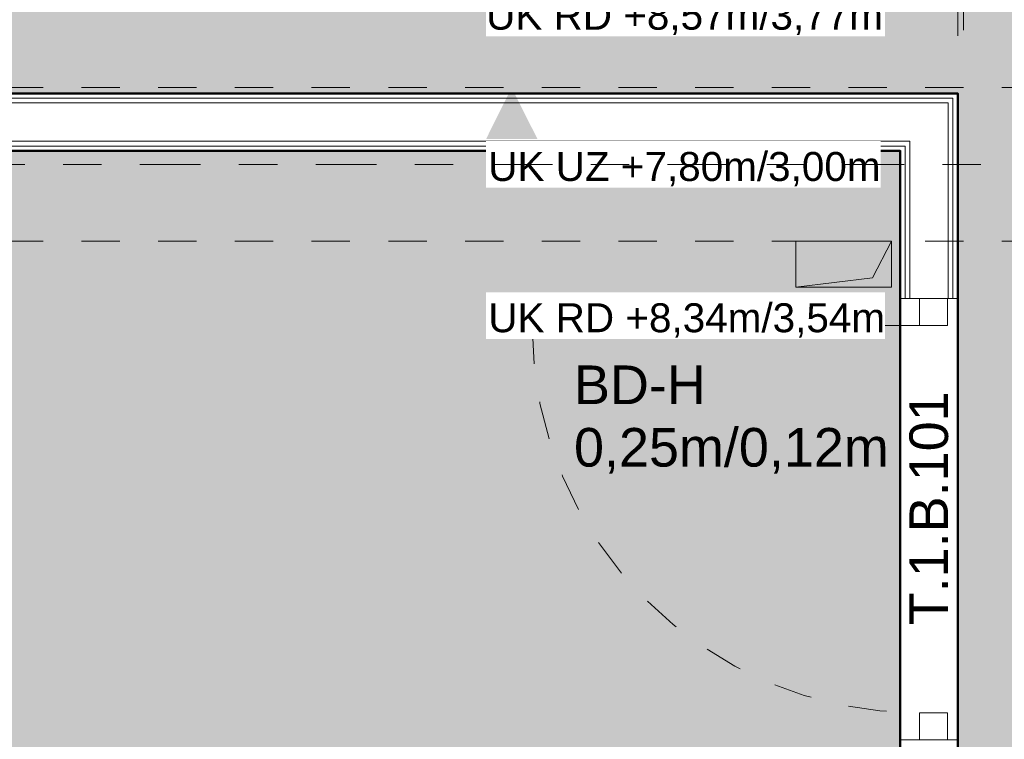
# Model space of a CAD drawing. Header units: metres. Extents: x -180 to 4, y -49 to 6.
# Tile 93 of 256: x -172.18 to -169.61, y -13.2 to -11.32. Entities that reach past the tile are written whole.
import ezdxf

# ---------------------------------------------------------------- set-up
doc = ezdxf.new("R2010")
doc.units = ezdxf.units.M
doc.header["$LTSCALE"] = 0.05
doc.header["$PDMODE"] = 1
doc.header["$PDSIZE"] = -2
for name, pattern in [('Linienart-1', [2.116328, 1.058164, -1.058164]), ('Linienart-20', [2.116531, 1.058062, -1.058469]), ('Linienart-34', [4.233, 2.116, -2.117]), ('Linienart-53', [5.291531, 3.175, -1.058062, 0.352704, -0.705764])]:
    doc.linetypes.add(name, pattern=pattern)
doc.layers.get('0').update_dxf_attribs({"lineweight": 25})
for name, color, linetype, lineweight, true_color in [('00 -Bauelemente -Dämmung innen', 7, 'Continuous', 9, 0xff7fe6), ('00 -Bauelemente -Gipskarton', 7, 'Continuous', 9, 0xff7fe6), ('30 -34 Innenwände- 2 nichttragend', 7, 'Continuous', 18, 0xff7fe6), ('30 -34 Innenwände- 4 Türen_Fenster', 7, 'Continuous', 15, 0x9955ff), ('30 -35 Decken- 1 Konstruktion-Träger- Stahlbeton', 7, 'Continuous', 13, 0x33aa00), ('30 -35 Decken- 11 Bodendurchbruch', 7, 'Continuous', 15, 0x599559), ('70 -72 Beschriftung- 1 Beschriftung allgemein', 7, 'Continuous', 9, 0xff6633), ('70 -72 Beschriftung-13 Tür ID', 7, 'Continuous', 9, 0x9955ff), ('70 -73 Bauteildarst.- 3 verdeckt 0.35', 4, 'Linienart-34', 35, 0x00ffff), ('70 -75 Raumstempel- 1 Raumstempel', 1, 'Continuous', 50, 0xff0000), ('70 -76 Bemaßung- 2 Allgemein', 7, 'Continuous', 5, 0x6666cc), ('CW-Unsichtbar', 7, 'Continuous', 9, 0x599559)]:
    doc.layers.add(name, color=color, linetype=linetype, lineweight=lineweight, true_color=true_color)
doc.layers.add('70 -71 Achsen- 1 Gebäudeachsen', color=7, linetype='Linienart-53', lineweight=18)
doc.layers.add('Keine', color=7, linetype='Continuous', lineweight=9)
doc.styles.add('Arial', font='arial.ttf')
doc.dimstyles.new('k+k 1_50', dxfattribs={"dimtxt": 0.100689, "dimasz": 0.05302, "dimexe": 0.05, "dimexo": 0.15, "dimgap": 0.01, "dimtad": 1, "dimdec": 3, "dimtxsty": 'Arial', "dimblk": 'VW_SLASH', "dimblk1": 'VW_SLASH', "dimblk2": 'VW_SLASH', "dimcen": 0, "dimdle": 0.05, "dimadec": 3, "dimazin": 0, "dimtfac": 0.75, "dimtdec": 3, "dimtix": 1, "dimtmove": 0, "dimatfit": 0, "dimldrblk": 'VW_SLASH-1', "dimfxl": 0.125, "dimfxlon": 1, "dimfrac": 2, "dimtolj": 1, "dimarcsym": 0})

# ---------------------------------------------------------------- blocks, each defined once
blk = doc.blocks.new('Gruppe-7076')
at = {"layer": '30 -34 Innenwände- 4 Türen_Fenster', "flags": 128}
for points in [[(-0.575, 0.048), (-0.505, 0.048), (-0.505, -0.025), (-0.575, -0.025)], [(0.505, 0.048), (0.575, 0.048), (0.575, -0.025), (0.505, -0.025)]]:
    blk.add_lwpolyline(points, close=True, dxfattribs=at)
blk = doc.blocks.new('Gruppe-7077')
at = {"layer": '30 -34 Innenwände- 4 Türen_Fenster', "color": 7, "transparency": 33554687}
blk.add_blockref('Gruppe-7076', (0, 0), dxfattribs=at)
blk = doc.blocks.new('Gruppe-7078')
at = {"layer": '30 -34 Innenwände- 4 Türen_Fenster', "linetype": 'Linienart-1'}
blk.add_line((-0.575, -0.075), (0.575, -0.075), dxfattribs=at)
blk = doc.blocks.new('Gruppe-7079')
at = {"layer": '30 -34 Innenwände- 4 Türen_Fenster', "linetype": 'Linienart-1'}
blk.add_line((-0.575, 0.075), (0.575, 0.075), dxfattribs=at)
blk = doc.blocks.new('Gruppe-7080')
at = {"layer": '30 -34 Innenwände- 2 nichttragend'}
for p, q in [((-0.575, 0.0625), (-0.575, 0.075)), ((0.575, 0.0625), (0.575, 0.075))]:
    blk.add_line(p, q, dxfattribs=at)
blk = doc.blocks.new('Gruppe-7081')
at = {"layer": '30 -34 Innenwände- 2 nichttragend'}
for p, q in [((-0.575, 0.0625), (-0.575, 0.075)), ((0.575, 0.0625), (0.575, 0.075))]:
    blk.add_line(p, q, dxfattribs=at)
blk = doc.blocks.new('Gruppe-7082')
at = {"layer": '30 -34 Innenwände- 2 nichttragend'}
for p, q in [((-0.575, 0.05), (-0.575, 0.0625)), ((0.575, 0.05), (0.575, 0.0625))]:
    blk.add_line(p, q, dxfattribs=at)
blk = doc.blocks.new('Gruppe-7083')
at = {"layer": '30 -34 Innenwände- 2 nichttragend'}
for p, q in [((-0.575, -0.05), (-0.575, 0.05)), ((0.575, -0.05), (0.575, 0.05))]:
    blk.add_line(p, q, dxfattribs=at)
blk = doc.blocks.new('Gruppe-7084')
at = {"layer": '30 -34 Innenwände- 2 nichttragend'}
for p, q in [((-0.575, -0.0625), (-0.575, -0.05)), ((0.575, -0.0625), (0.575, -0.05))]:
    blk.add_line(p, q, dxfattribs=at)
blk = doc.blocks.new('Gruppe-7085')
at = {"layer": '30 -34 Innenwände- 2 nichttragend'}
for p, q in [((-0.575, -0.075), (-0.575, 0.0625)), ((0.575, -0.075), (0.575, 0.0625))]:
    blk.add_line(p, q, dxfattribs=at)
blk = doc.blocks.new('Gruppe-7086')
at = {"layer": '30 -34 Innenwände- 2 nichttragend'}
for p, q in [((-0.575, -0.075), (-0.575, -0.0625)), ((0.575, -0.075), (0.575, -0.0625))]:
    blk.add_line(p, q, dxfattribs=at)
blk = doc.blocks.new('Gruppe-7087')
at = {"layer": '30 -34 Innenwände- 2 nichttragend'}
for name in ['Gruppe-7080', 'Gruppe-7085']:
    blk.add_blockref(name, (0, 0), dxfattribs=at)
at = {"layer": '30 -34 Innenwände- 2 nichttragend', "color": 7, "transparency": 33554687}
for name in ['Gruppe-7081', 'Gruppe-7082', 'Gruppe-7083', 'Gruppe-7084', 'Gruppe-7086']:
    blk.add_blockref(name, (0, 0), dxfattribs=at)
blk = doc.blocks.new('Gruppe-7088')
at = {"layer": '30 -34 Innenwände- 4 Türen_Fenster', "linetype": 'Linienart-1'}
blk.add_arc((-0.505, -0.025), 1.01, 270, 0, dxfattribs=at)
blk = doc.blocks.new('Gruppe-7089')
at = {"layer": '30 -34 Innenwände- 4 Türen_Fenster', "linetype": 'Linienart-1'}
blk.add_line((-0.505, -0.025), (-0.505, -1.035), dxfattribs=at)
blk = doc.blocks.new('Gruppe-7090')
at = {"layer": '30 -34 Innenwände- 4 Türen_Fenster', "color": 7}
for name in ['Gruppe-7088', 'Gruppe-7089']:
    blk.add_blockref(name, (0, 0), dxfattribs=at)
blk = doc.blocks.new('Gruppe-7091')
at = {"layer": '30 -34 Innenwände- 2 nichttragend', "color": 7, "transparency": 33554687}
blk.add_blockref('Gruppe-7087', (0, 0), dxfattribs=at)
at = {"layer": '30 -34 Innenwände- 4 Türen_Fenster', "color": 7, "transparency": 33554687}
for name in ['Gruppe-7079', 'Gruppe-7077', 'Gruppe-7078']:
    blk.add_blockref(name, (0, 0), dxfattribs=at)
at = {"layer": '30 -34 Innenwände- 4 Türen_Fenster', "color": 7}
blk.add_blockref('Gruppe-7090', (0, 0), dxfattribs=at)
blk = doc.blocks.new('Tür (2D)-12')
at = {"layer": 'CW-Unsichtbar', "linetype": 'Continuous', "lineweight": 5, "transparency": 33554687}
for p in [(-0.575, 0), (0.575, 0)]:
    blk.add_point(p, dxfattribs=at)
at = {"layer": '30 -34 Innenwände- 4 Türen_Fenster', "color": 7, "transparency": 33554687}
blk.add_blockref('Gruppe-7091', (0, 0), dxfattribs=at)
at = {"layer": '30 -34 Innenwände- 4 Türen_Fenster', "color": 0, "flags": 1}
for tag in ['Detail', 'Gebäudeteil', 'Aufschlag', 'Oberlicht', 'Oberblende', 'Seitenverglasung', 'feuchtr.-geeign.', 'Türblatt_Höhe', 'Türblatt_Breite', 'Türblattdicke', 'Absenkbare_Bodendichtung', 'Antrieb', 'Gewerk', 'Geschoss_Nummer', 'Tür_ID', 'Nummer', 'Typ', 'Rettungsweg', 'Raumnummer', 'Raumname', 'Zarge_Art', 'OTS', 'Türstopper', 'U-Wert', 'g-Wert', 'Rw-Wert', 'IFC_UUID', 'instanceID']:
    blk.add_attdef(tag, (-170.846, -13.197), '', height=0.00018, dxfattribs=at)
blk = doc.blocks.new('Gruppe-9736')
at = {"layer": '30 -35 Decken- 1 Konstruktion-Träger- Stahlbeton', "color": 7, "linetype": 'Linienart-20', "lineweight": 13, "transparency": 33554687}
for p, q in [((-175.221, -11.497), (-160.421, -11.497)), ((-175.221, -11.897), (-160.421, -11.897))]:
    blk.add_line(p, q, dxfattribs=at)
at = {"layer": '30 -35 Decken- 1 Konstruktion-Träger- Stahlbeton', "color": 0, "flags": 1}
for tag in ['IFC_UUID', 'instanceID']:
    blk.add_attdef(tag, (-175.221, -11.897), '', height=0.00018, dxfattribs=at)
blk = doc.blocks.new('Gruppe-12433')
at = {"layer": 'Keine', "color": 252, "true_color": 0x888888, "transparency": 33554687, "insert": (-169.811, -12.8985), "char_height": 0.10069, "attachment_point": 4, "rotation": 90, "line_spacing_factor": 0.96878, "style": 'Arial'}
blk.add_mtext('T.1.B.101', dxfattribs=at)
blk = doc.blocks.new('Gruppe-12434')
at = {"layer": '70 -72 Beschriftung-13 Tür ID', "color": 7, "transparency": 33554687}
blk.add_blockref('Gruppe-12433', (0, 0), dxfattribs=at)
blk = doc.blocks.new('_01-OG1_Tragwerk (2D)')
at = {"layer": '70 -72 Beschriftung-13 Tür ID', "color": 150}
blk.add_blockref('Gruppe-12434', (0, 0), dxfattribs=at)
at = {"color": 255, "lineweight": 5, "transparency": 33554687}
blk.add_wipeout([(-175.221, -11.662), (-169.886, -11.662), (-169.736, -11.512), (-175.221, -11.512)], dxfattribs=at).dxf.layer = '30 -34 Innenwände- 2 nichttragend'
blk.add_wipeout([(-175.221, -11.662), (-169.886, -11.662), (-169.8735, -11.6495), (-175.221, -11.6495)], dxfattribs=at).dxf.layer = '00 -Bauelemente -Gipskarton'
blk.add_wipeout([(-175.221, -11.6495), (-169.8735, -11.6495), (-169.861, -11.637), (-175.221, -11.637)], dxfattribs=at).dxf.layer = '00 -Bauelemente -Gipskarton'
at = {"layer": '00 -Bauelemente -Gipskarton', "transparency": 33554687}
blk.add_line((-169.886, -11.662), (-175.221, -11.662), dxfattribs=at)
at = {"layer": '30 -34 Innenwände- 2 nichttragend', "transparency": 33554687}
blk.add_line((-169.886, -11.662), (-175.221, -11.662), dxfattribs=at)
at = {"color": 255, "lineweight": 5, "transparency": 33554687}
blk.add_wipeout([(-175.221, -11.637), (-169.861, -11.637), (-169.761, -11.537), (-175.221, -11.537)], dxfattribs=at).dxf.layer = '00 -Bauelemente -Dämmung innen'
at = {"layer": '00 -Bauelemente -Dämmung innen', "transparency": 33554687}
blk.add_line((-169.861, -11.637), (-175.221, -11.637), dxfattribs=at)
at = {"layer": '00 -Bauelemente -Gipskarton', "transparency": 33554687}
for p, q in [((-169.861, -11.637), (-175.221, -11.637)), ((-169.8735, -11.6495), (-175.221, -11.6495)), ((-169.8735, -11.6495), (-175.221, -11.6495))]:
    blk.add_line(p, q, dxfattribs=at)
at = {"color": 255, "lineweight": 5, "transparency": 33554687}
blk.add_wipeout([(-175.221, -11.537), (-169.761, -11.537), (-169.7485, -11.5245), (-175.221, -11.5245)], dxfattribs=at).dxf.layer = '00 -Bauelemente -Gipskarton'
blk.add_wipeout([(-175.221, -11.5245), (-169.7485, -11.5245), (-169.736, -11.512), (-175.221, -11.512)], dxfattribs=at).dxf.layer = '00 -Bauelemente -Gipskarton'
at = {"layer": '00 -Bauelemente -Dämmung innen', "transparency": 33554687}
blk.add_line((-169.761, -11.537), (-175.221, -11.537), dxfattribs=at)
at = {"layer": '00 -Bauelemente -Gipskarton', "transparency": 33554687}
for p, q in [((-169.736, -11.512), (-175.221, -11.512)), ((-169.7485, -11.5245), (-175.221, -11.5245)), ((-169.7485, -11.5245), (-175.221, -11.5245)), ((-169.761, -11.537), (-175.221, -11.537))]:
    blk.add_line(p, q, dxfattribs=at)
at = {"layer": '30 -34 Innenwände- 2 nichttragend', "transparency": 33554687}
blk.add_line((-169.736, -11.512), (-175.221, -11.512), dxfattribs=at)
at = {"color": 255, "lineweight": 5, "transparency": 33554687}
blk.add_wipeout([(-169.736, -12.047), (-169.736, -11.512), (-169.886, -11.662), (-169.886, -12.047)], dxfattribs=at).dxf.layer = '30 -34 Innenwände- 2 nichttragend'
blk.add_wipeout([(-169.736, -12.047), (-169.736, -11.512), (-169.7485, -11.5245), (-169.7485, -12.047)], dxfattribs=at).dxf.layer = '00 -Bauelemente -Gipskarton'
blk.add_wipeout([(-169.7485, -12.047), (-169.7485, -11.5245), (-169.761, -11.537), (-169.761, -12.047)], dxfattribs=at).dxf.layer = '00 -Bauelemente -Gipskarton'
at = {"layer": '00 -Bauelemente -Gipskarton', "transparency": 33554687}
blk.add_line((-169.736, -11.512), (-169.736, -12.047), dxfattribs=at)
at = {"layer": '30 -34 Innenwände- 2 nichttragend', "transparency": 33554687}
blk.add_line((-169.736, -11.512), (-169.736, -12.047), dxfattribs=at)
at = {"color": 255, "lineweight": 5, "transparency": 33554687}
blk.add_wipeout([(-169.761, -12.047), (-169.761, -11.537), (-169.861, -11.637), (-169.861, -12.047)], dxfattribs=at).dxf.layer = '00 -Bauelemente -Dämmung innen'
at = {"layer": '00 -Bauelemente -Dämmung innen', "transparency": 33554687}
blk.add_line((-169.761, -11.537), (-169.761, -12.047), dxfattribs=at)
at = {"layer": '00 -Bauelemente -Gipskarton', "transparency": 33554687}
for p, q in [((-169.7485, -11.5245), (-169.7485, -12.047)), ((-169.7485, -11.5245), (-169.7485, -12.047)), ((-169.761, -11.537), (-169.761, -12.047))]:
    blk.add_line(p, q, dxfattribs=at)
at = {"color": 255, "lineweight": 5, "transparency": 33554687}
blk.add_wipeout([(-169.861, -12.047), (-169.861, -11.637), (-169.8735, -11.6495), (-169.8735, -12.047)], dxfattribs=at).dxf.layer = '00 -Bauelemente -Gipskarton'
blk.add_wipeout([(-169.8735, -12.047), (-169.8735, -11.6495), (-169.886, -11.662), (-169.886, -12.047)], dxfattribs=at).dxf.layer = '00 -Bauelemente -Gipskarton'
at = {"layer": '00 -Bauelemente -Dämmung innen', "transparency": 33554687}
blk.add_line((-169.861, -11.637), (-169.861, -12.047), dxfattribs=at)
at = {"layer": '00 -Bauelemente -Gipskarton', "transparency": 33554687}
for p, q in [((-169.8735, -11.6495), (-169.8735, -12.047)), ((-169.8735, -11.6495), (-169.8735, -12.047)), ((-169.861, -11.637), (-169.861, -12.047)), ((-169.886, -11.662), (-169.886, -12.047))]:
    blk.add_line(p, q, dxfattribs=at)
at = {"layer": '30 -34 Innenwände- 2 nichttragend', "transparency": 33554687}
blk.add_line((-169.886, -11.662), (-169.886, -12.047), dxfattribs=at)
at = {"layer": '30 -34 Innenwände- 4 Türen_Fenster', "rotation": 270}
blk.add_blockref('Tür (2D)-12', (-169.811, -12.622), dxfattribs=at)
at = {"layer": '30 -35 Decken- 1 Konstruktion-Träger- Stahlbeton'}
blk.add_blockref('Gruppe-9736', (0, 0), dxfattribs=at)
blk = doc.blocks.new('Gruppe-13528')
at = {"layer": '30 -35 Decken- 11 Bodendurchbruch', "linetype": 'Continuous', "lineweight": 0}
blk.add_hatch(color=85, dxfattribs=at).paths.add_polyline_path([(-170.1585, -12.017), (-169.9085, -12.017), (-169.9085, -11.897), (-169.9585, -11.993)])
at = {"layer": '30 -35 Decken- 11 Bodendurchbruch', "flags": 128}
blk.add_lwpolyline([(-170.1585, -12.017), (-169.9085, -12.017), (-169.9085, -11.897), (-169.9585, -11.993)], close=True, dxfattribs=at)
blk = doc.blocks.new('Gruppe-13529')
at = {"layer": '30 -35 Decken- 11 Bodendurchbruch', "flags": 128}
blk.add_lwpolyline([(-170.1585, -12.017), (-170.1585, -11.897), (-169.9085, -11.897), (-169.9585, -11.993)], close=True, dxfattribs=at)
blk = doc.blocks.new('Gruppe-13530')
at = {"layer": '30 -35 Decken- 11 Bodendurchbruch', "insert": (-170.7368, -12.5037), "char_height": 0.100689, "attachment_point": 7, "line_spacing_factor": 0.970891, "style": 'Arial'}
blk.add_mtext('BD-H \\P0,25m/0,12m', dxfattribs=at)
blk = doc.blocks.new('Gruppe-13531')
at = {"layer": '30 -35 Decken- 11 Bodendurchbruch'}
for name in ['Gruppe-13528', 'Gruppe-13529']:
    blk.add_blockref(name, (0, 0), dxfattribs=at)
at = {"layer": '30 -35 Decken- 11 Bodendurchbruch', "color": 7, "transparency": 33554687}
blk.add_blockref('Gruppe-13530', (0, 0), dxfattribs=at)
blk = doc.blocks.new('Gruppe-13532')
at = {"layer": 'CW-Unsichtbar', "linetype": 'Continuous', "lineweight": 5, "transparency": 33554687}
for p in [(-170.1585, -11.957), (-169.9085, -11.957)]:
    blk.add_point(p, dxfattribs=at)
at = {"layer": '30 -35 Decken- 11 Bodendurchbruch', "color": 7, "transparency": 33554687}
blk.add_blockref('Gruppe-13531', (0, 0), dxfattribs=at)
at = {"layer": '30 -35 Decken- 11 Bodendurchbruch', "color": 0, "flags": 1}
for tag in ['IFC_UUID', 'instanceID', 'prm0_name', 'prm0_type', 'prm0_value', 'prm1_value', 'prm2_name', 'prm2_type', 'prm2_value', 'prm3_name', 'prm3_type', 'prm3_value', 'prm4_value', 'prm5_value', 'prm6_name', 'prm6_type', 'prm6_value', 'prm7_value', 'prm1_name', 'prm1_type', 'prm4_name', 'prm4_type', 'prm5_name', 'prm5_type', 'prm7_name', 'prm7_type']:
    blk.add_attdef(tag, (-170.7368, -12.5083), '', height=0.00018, dxfattribs=at)
blk = doc.blocks.new('_OG1_2D (2D)')
at = {"layer": '70 -75 Raumstempel- 1 Raumstempel', "linetype": 'Continuous', "lineweight": 0, "true_color": 0xff0000}
for points in [[(-175.22099996, -8.88204198), (-168.02099996, -8.88204198), (-168.02099996, -8.89704198), (-167.89599996, -8.89704198), (-167.89599996, -11.49704198), (-168.02099996, -11.49704198), (-168.02099996, -11.89704198), (-168.00599996, -11.89704198), (-168.00599996, -19.74704198), (-168.02099996, -19.74704198), (-168.02099996, -19.99704198), (-169.73599996, -19.99704198), (-169.73599996, -11.51204198), (-175.22099996, -11.51204198)], [(-175.22099996, -11.66204198), (-169.88599996, -11.66204198), (-169.88599996, -15.74704198), (-175.22099996, -15.74704198)]]:
    blk.add_hatch(color=1, dxfattribs=at).paths.add_polyline_path(points)
at = {"layer": '70 -75 Raumstempel- 1 Raumstempel', "flags": 128}
for points in [[(-175.22099996, -8.88204198), (-168.02099996, -8.88204198), (-168.02099996, -8.89704198), (-167.89599996, -8.89704198), (-167.89599996, -11.49704198), (-168.02099996, -11.49704198), (-168.02099996, -11.89704198), (-168.00599996, -11.89704198), (-168.00599996, -19.74704198), (-168.02099996, -19.74704198), (-168.02099996, -19.99704198), (-169.73599996, -19.99704198), (-169.73599996, -11.51204198), (-175.22099996, -11.51204198)], [(-175.22099996, -11.66204198), (-169.88599996, -11.66204198), (-169.88599996, -15.74704198), (-175.22099996, -15.74704198)]]:
    blk.add_lwpolyline(points, close=True, dxfattribs=at)
at = {"layer": '30 -35 Decken- 11 Bodendurchbruch'}
blk.add_blockref('Gruppe-13532', (0, 0), dxfattribs=at)
blk = doc.blocks.new('VW_SLASH')
at = {"color": 0, "linetype": 'ByBlock', "lineweight": -2, "transparency": 16777216}
blk.add_line((0.943, 0), (-1, 0), dxfattribs=at)
at = {"color": 0, "lineweight": 20, "transparency": 16777216, "flags": 128}
blk.add_lwpolyline([(0.5, 0.5), (-0.5, -0.5)], dxfattribs=at)
blk = doc.blocks.new('*D18813')
at = {"layer": '70 -76 Bemaßung- 2 Allgemein', "color": 0, "lineweight": -2}
for p, q in [((-175.221, -11.022), (-175.221, -10.847)), ((-169.886, -11.022), (-169.886, -10.847)), ((-169.939, -10.897), (-175.168, -10.897))]:
    blk.add_line(p, q, dxfattribs=at)
at = {"layer": 'Defpoints', "color": 0}
for p in [(-175.221, -10.897), (-175.221, -11.497), (-169.886, -11.662)]:
    blk.add_point(p, dxfattribs=at)
at = {"layer": '70 -76 Bemaßung- 2 Allgemein', "color": 0, "lineweight": -2, "xscale": 0.05302001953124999, "yscale": 0.05302001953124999, "zscale": 0.05302001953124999, "rotation": 180}
blk.add_blockref('VW_SLASH', (-175.221, -10.897), dxfattribs=at)
at = {"layer": '70 -76 Bemaßung- 2 Allgemein', "color": 0, "lineweight": -2, "xscale": 0.05302001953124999, "yscale": 0.05302001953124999, "zscale": 0.05302001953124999}
blk.add_blockref('VW_SLASH', (-169.886, -10.897), dxfattribs=at)
at = {"layer": '70 -76 Bemaßung- 2 Allgemein', "color": 0, "insert": (-173.6222, -10.8061), "char_height": 0.100689, "attachment_point": 5, "style": 'Arial'}
blk.add_mtext('\\A1;5,33\\S5^ ;', dxfattribs=at)
blk = doc.blocks.new('VW_SLASH-1')
at = {"color": 0, "linetype": 'ByBlock', "lineweight": -2, "transparency": 16777216}
blk.add_line((0.943, 0), (-1, 0), dxfattribs=at)
at = {"color": 0, "lineweight": 5, "transparency": 16777216, "flags": 128}
blk.add_lwpolyline([(0.5, 0.5), (-0.5, -0.5)], dxfattribs=at)
blk = doc.blocks.new('*D18814')
at = {"layer": '70 -76 Bemaßung- 2 Allgemein', "color": 0, "lineweight": -2}
for p, q in [((-169.886, -11.022), (-169.886, -10.847)), ((-169.736, -11.022), (-169.736, -10.847)), ((-169.939, -10.897), (-169.992, -10.897)), ((-169.736, -10.897), (-169.886, -10.897)), ((-169.683, -10.897), (-169.63, -10.897))]:
    blk.add_line(p, q, dxfattribs=at)
at = {"layer": 'Defpoints', "color": 0}
for p in [(-169.886, -10.897), (-169.736, -11.512), (-169.886, -11.662)]:
    blk.add_point(p, dxfattribs=at)
at = {"layer": '70 -76 Bemaßung- 2 Allgemein', "color": 0, "lineweight": -2, "xscale": 0.05302001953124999, "yscale": 0.05302001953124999, "zscale": 0.05302001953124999}
blk.add_blockref('VW_SLASH', (-169.886, -10.897), dxfattribs=at)
at = {"layer": '70 -76 Bemaßung- 2 Allgemein', "color": 0, "lineweight": -2, "xscale": 0.05302001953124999, "yscale": 0.05302001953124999, "zscale": 0.05302001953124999, "rotation": 180}
blk.add_blockref('VW_SLASH', (-169.736, -10.897), dxfattribs=at)
at = {"layer": '70 -76 Bemaßung- 2 Allgemein', "color": 0, "insert": (-169.811, -10.7806), "char_height": 0.10069, "attachment_point": 5, "style": 'Arial'}
blk.add_mtext('\\A1;15', dxfattribs=at)
blk = doc.blocks.new('*D18815')
at = {"layer": '70 -76 Bemaßung- 2 Allgemein', "color": 0, "lineweight": -2}
for p, q in [((-169.736, -11.022), (-169.736, -10.847)), ((-168.006, -11.022), (-168.006, -10.847)), ((-168.059, -10.897), (-169.683, -10.897))]:
    blk.add_line(p, q, dxfattribs=at)
at = {"layer": 'Defpoints', "color": 0}
for p in [(-169.736, -10.897), (-169.736, -11.512), (-168.006, -11.897)]:
    blk.add_point(p, dxfattribs=at)
at = {"layer": '70 -76 Bemaßung- 2 Allgemein', "color": 0, "lineweight": -2, "xscale": 0.05302001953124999, "yscale": 0.05302001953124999, "zscale": 0.05302001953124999, "rotation": 180}
blk.add_blockref('VW_SLASH', (-169.736, -10.897), dxfattribs=at)
at = {"layer": '70 -76 Bemaßung- 2 Allgemein', "color": 0, "lineweight": -2, "xscale": 0.05302001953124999, "yscale": 0.05302001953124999, "zscale": 0.05302001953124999}
blk.add_blockref('VW_SLASH', (-168.006, -10.897), dxfattribs=at)
at = {"layer": '70 -76 Bemaßung- 2 Allgemein', "color": 0, "insert": (-168.871, -10.8266), "char_height": 0.10069, "attachment_point": 5, "style": 'Arial'}
blk.add_mtext('\\A1;1,73', dxfattribs=at)
blk = doc.blocks.new('*D18863')
at = {"layer": '70 -76 Bemaßung- 2 Allgemein', "color": 0, "lineweight": -2}
for p, q in [((-169.561, -11.497), (-169.386, -11.497)), ((-169.436, -11.994), (-169.436, -11.5501)), ((-169.561, -12.047), (-169.386, -12.047))]:
    blk.add_line(p, q, dxfattribs=at)
at = {"layer": 'Defpoints', "color": 0}
for p in [(-169.736, -11.497), (-169.436, -11.497), (-169.751, -12.047)]:
    blk.add_point(p, dxfattribs=at)
at = {"layer": '70 -76 Bemaßung- 2 Allgemein', "color": 0, "lineweight": -2, "xscale": 0.05302001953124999, "yscale": 0.05302001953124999, "zscale": 0.05302001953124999}
for p, rotation in [((-169.436, -11.497), 90), ((-169.436, -12.047), 270)]:
    blk.add_blockref('VW_SLASH', p, dxfattribs=dict(at, rotation=rotation))
at = {"layer": '70 -76 Bemaßung- 2 Allgemein', "color": 0, "insert": (-169.4972, -11.772), "char_height": 0.10069, "attachment_point": 5, "rotation": 90, "style": 'Arial'}
blk.add_mtext('\\A1;55', dxfattribs=at)
blk = doc.blocks.new('*D18864')
at = {"layer": '70 -76 Bemaßung- 2 Allgemein', "color": 0, "lineweight": -2}
for p, q in [((-169.561, -12.047), (-169.386, -12.047)), ((-169.436, -13.144), (-169.436, -12.1001)), ((-169.561, -13.197), (-169.386, -13.197))]:
    blk.add_line(p, q, dxfattribs=at)
at = {"layer": 'Defpoints', "color": 0}
for p in [(-169.751, -12.047), (-169.436, -12.047), (-169.736, -13.197)]:
    blk.add_point(p, dxfattribs=at)
at = {"layer": '70 -76 Bemaßung- 2 Allgemein', "color": 0, "lineweight": -2, "xscale": 0.05302001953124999, "yscale": 0.05302001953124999, "zscale": 0.05302001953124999}
for p, rotation in [((-169.436, -12.047), 90), ((-169.436, -13.197), 270)]:
    blk.add_blockref('VW_SLASH', p, dxfattribs=dict(at, rotation=rotation))
at = {"layer": '70 -76 Bemaßung- 2 Allgemein', "color": 0, "insert": (-169.5065, -12.622), "char_height": 0.10069, "attachment_point": 5, "rotation": 90, "style": 'Arial'}
blk.add_mtext('\\A1;1,15', dxfattribs=at)
blk = doc.blocks.new('*D18921')
at = {"layer": '70 -76 Bemaßung- 2 Allgemein', "color": 0, "lineweight": -2}
for p, q in [((-175.221, -11.347), (-175.221, -11.197)), ((-169.736, -11.362), (-169.736, -11.197)), ((-169.789, -11.247), (-175.168, -11.247))]:
    blk.add_line(p, q, dxfattribs=at)
at = {"layer": 'Defpoints', "color": 0}
for p in [(-175.221, -11.247), (-175.221, -11.497), (-169.736, -11.512)]:
    blk.add_point(p, dxfattribs=at)
at = {"layer": '70 -76 Bemaßung- 2 Allgemein', "color": 0, "lineweight": -2, "xscale": 0.05302001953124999, "yscale": 0.05302001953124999, "zscale": 0.05302001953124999, "rotation": 180}
blk.add_blockref('VW_SLASH', (-175.221, -11.247), dxfattribs=at)
at = {"layer": '70 -76 Bemaßung- 2 Allgemein', "color": 0, "lineweight": -2, "xscale": 0.05302001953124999, "yscale": 0.05302001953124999, "zscale": 0.05302001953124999}
blk.add_blockref('VW_SLASH', (-169.736, -11.247), dxfattribs=at)
at = {"layer": '70 -76 Bemaßung- 2 Allgemein', "color": 0, "insert": (-172.4785, -11.1561), "char_height": 0.100689, "attachment_point": 5, "style": 'Arial'}
blk.add_mtext('\\A1;5,48\\S5^ ;', dxfattribs=at)
blk = doc.blocks.new('*D18922')
at = {"layer": '70 -76 Bemaßung- 2 Allgemein', "color": 0, "lineweight": -2}
for p, q in [((-169.736, -11.362), (-169.736, -11.197)), ((-169.721, -11.347), (-169.721, -11.197)), ((-169.789, -11.247), (-169.842, -11.247)), ((-169.721, -11.247), (-169.736, -11.247)), ((-169.668, -11.247), (-169.615, -11.247))]:
    blk.add_line(p, q, dxfattribs=at)
at = {"layer": 'Defpoints', "color": 0}
for p in [(-169.736, -11.247), (-169.721, -11.497), (-169.736, -11.512)]:
    blk.add_point(p, dxfattribs=at)
at = {"layer": '70 -76 Bemaßung- 2 Allgemein', "color": 0, "lineweight": -2, "xscale": 0.05302001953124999, "yscale": 0.05302001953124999, "zscale": 0.05302001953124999}
blk.add_blockref('VW_SLASH', (-169.736, -11.247), dxfattribs=at)
at = {"layer": '70 -76 Bemaßung- 2 Allgemein', "color": 0, "lineweight": -2, "xscale": 0.05302001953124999, "yscale": 0.05302001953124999, "zscale": 0.05302001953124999, "rotation": 180}
blk.add_blockref('VW_SLASH', (-169.721, -11.247), dxfattribs=at)
at = {"layer": '70 -76 Bemaßung- 2 Allgemein', "color": 0, "insert": (-169.7285, -11.1148), "char_height": 0.100689, "attachment_point": 5, "style": 'Arial'}
blk.add_mtext('\\A1;1\\S5^ ;', dxfattribs=at)
blk = doc.blocks.new('*D18923')
at = {"layer": '70 -76 Bemaßung- 2 Allgemein', "color": 0, "lineweight": -2}
for p, q in [((-169.721, -11.347), (-169.721, -11.197)), ((-168.021, -11.347), (-168.021, -11.197)), ((-168.074, -11.247), (-169.668, -11.247))]:
    blk.add_line(p, q, dxfattribs=at)
at = {"layer": 'Defpoints', "color": 0}
for p in [(-169.721, -11.247), (-169.721, -11.497), (-168.021, -11.497)]:
    blk.add_point(p, dxfattribs=at)
at = {"layer": '70 -76 Bemaßung- 2 Allgemein', "color": 0, "lineweight": -2, "xscale": 0.05302001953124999, "yscale": 0.05302001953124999, "zscale": 0.05302001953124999}
for p, rotation in [((-169.721, -11.247), 179.9999999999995), ((-168.021, -11.247), 359.9999999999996)]:
    blk.add_blockref('VW_SLASH', p, dxfattribs=dict(at, rotation=rotation))
at = {"layer": '70 -76 Bemaßung- 2 Allgemein', "color": 0, "insert": (-168.871, -11.1766), "char_height": 0.10069, "attachment_point": 5, "style": 'Arial'}
blk.add_mtext('\\A1;1,70', dxfattribs=at)
blk = doc.blocks.new('Gruppe-16149')
at = {"layer": '70 -76 Bemaßung- 2 Allgemein', "color": 7, "linetype": 'Continuous'}
blk.add_solid([(-170.9659, -11.3635), (-170.8993, -11.497), (-170.8324, -11.3636)], dxfattribs=at)
at = {"color": 255}
blk.add_wipeout([(-170.9659, -11.3635), (-169.9256, -11.3635), (-169.9256, -11.2418), (-170.9659, -11.2418)], dxfattribs=at).dxf.layer = '70 -76 Bemaßung- 2 Allgemein'
at = {"layer": '70 -76 Bemaßung- 2 Allgemein', "insert": (-170.9659, -11.36), "char_height": 0.075516, "attachment_point": 7, "line_spacing_factor": 0.973705, "style": 'Arial'}
blk.add_mtext('UK RD +8,57m/3,77m', dxfattribs=at)
blk = doc.blocks.new('Gruppe-16150')
at = {"color": 255}
blk.add_wipeout([(-170.9659, -11.7579), (-169.9374, -11.7579), (-169.9374, -11.6362), (-170.9659, -11.6362)], dxfattribs=at).dxf.layer = '70 -76 Bemaßung- 2 Allgemein'
at = {"layer": '70 -76 Bemaßung- 2 Allgemein', "color": 7, "linetype": 'Continuous'}
for points in [[(-170.9659, -11.6306), (-170.8993, -11.497), (-170.8324, -11.6305)], [(-170.9659, -11.7635), (-170.8993, -11.897), (-170.8324, -11.7636)]]:
    blk.add_solid(points, dxfattribs=at)
at = {"layer": '70 -76 Bemaßung- 2 Allgemein', "insert": (-169.9374, -11.7544), "char_height": 0.075516, "attachment_point": 9, "line_spacing_factor": 0.973705, "style": 'Arial'}
blk.add_mtext('UK UZ +7,80m/3,00m', dxfattribs=at)
blk = doc.blocks.new('Gruppe-16158')
at = {"layer": '70 -76 Bemaßung- 2 Allgemein', "color": 7, "linetype": 'Continuous'}
blk.add_solid([(-170.9659, -12.0306), (-170.8993, -11.897), (-170.8324, -12.0305)], dxfattribs=at)
at = {"color": 255}
blk.add_wipeout([(-170.9659, -12.1523), (-169.9256, -12.1523), (-169.9256, -12.0306), (-170.9659, -12.0306)], dxfattribs=at).dxf.layer = '70 -76 Bemaßung- 2 Allgemein'
at = {"layer": '70 -76 Bemaßung- 2 Allgemein', "insert": (-169.9256, -12.1487), "char_height": 0.075516, "attachment_point": 9, "line_spacing_factor": 0.973705, "style": 'Arial'}
blk.add_mtext('UK RD +8,34m/3,54m', dxfattribs=at)
blk = doc.blocks.new('Gruppe-16320')
at = {"layer": '70 -76 Bemaßung- 2 Allgemein'}
blk.add_blockref('Gruppe-16149', (0, 0), dxfattribs=at)
at = {"layer": '70 -72 Beschriftung- 1 Beschriftung allgemein'}
blk.add_blockref('Gruppe-16150', (0, 0), dxfattribs=at)
at = {"layer": '70 -73 Bauteildarst.- 3 verdeckt 0.35'}
blk.add_blockref('Gruppe-16158', (0, 0), dxfattribs=at)
blk = doc.blocks.new('_Achsen (3D)')
at = {"layer": '70 -71 Achsen- 1 Gebäudeachsen', "transparency": 33554687}
blk.add_line((-179.668, -11.697), (3.826, -11.697), dxfattribs=at)
blk = doc.blocks.new('Gruppe-15561')
at = {"layer": '70 -76 Bemaßung- 2 Allgemein'}
for base, p1, p2, text, override, picture, middle in [((-169.886, -10.897), (-169.736, -11.512), (-169.886, -11.662), '15', {"dimtxt": 0.100689, "dimgap": 0.01, "dimpost": '<>', "dimtxsty": 'Arial', "dimtix": 0, "dimtmove": 2}, '*D18814', (-169.811, -10.7806)), ((-169.736, -10.897), (-168.006, -11.897), (-169.736, -11.512), '1,73', {"dimtxt": 0.100689, "dimgap": 0.01, "dimpost": '<>', "dimtxsty": 'Arial', "dimtmove": 2}, '*D18815', (-168.871, -10.8266))]:
    dim = blk.add_linear_dim(base=base, p1=p1, p2=p2, text=text, dimstyle='k+k 1_50', override=override, dxfattribs=at)
    dim.commit()
    dim.dimension.update_dxf_attribs({"geometry": picture, "text_midpoint": middle})
dim = blk.add_linear_dim(base=(-175.221, -10.897), p1=(-169.886, -11.662), p2=(-175.221, -11.497), text='5,33\\S5^ ;', dimstyle='k+k 1_50', override={"dimtxt": 0.100689, "dimgap": 0.01, "dimpost": '<>', "dimtxsty": 'Arial', "dimtmove": 2}, dxfattribs=at)
dim.commit()
dim.dimension.update_dxf_attribs({"geometry": '*D18813', "text_midpoint": (-173.6222, -10.8061), "dimtype": 160})
blk = doc.blocks.new('Gruppe-15568')
at = {"layer": '70 -76 Bemaßung- 2 Allgemein'}
for base, p1, p2, text, picture, middle in [((-169.436, -11.497), (-169.751, -12.047), (-169.736, -11.497), '55', '*D18863', (-169.4972, -11.772)), ((-169.436, -12.047), (-169.736, -13.197), (-169.751, -12.047), '1,15', '*D18864', (-169.5065, -12.622))]:
    dim = blk.add_linear_dim(base=base, p1=p1, p2=p2, angle=270, text=text, dimstyle='k+k 1_50', override={"dimtxt": 0.100689, "dimgap": 0.01, "dimpost": '<>', "dimtxsty": 'Arial', "dimtmove": 2}, dxfattribs=at)
    dim.commit()
    dim.dimension.update_dxf_attribs({"geometry": picture, "text_midpoint": middle})
blk = doc.blocks.new('Gruppe-15582')
at = {"layer": '70 -76 Bemaßung- 2 Allgemein'}
dim = blk.add_linear_dim(base=(-169.736, -11.247), p1=(-169.721, -11.497), p2=(-169.736, -11.512), text='1\\S5^ ;', dimstyle='k+k 1_50', override={"dimtxt": 0.100689, "dimgap": 0.01, "dimpost": '<>', "dimtxsty": 'Arial', "dimtix": 0, "dimtmove": 2}, dxfattribs=at)
dim.commit()
dim.dimension.update_dxf_attribs({"geometry": '*D18922', "text_midpoint": (-169.7285, -11.1148)})
dim = blk.add_linear_dim(base=(-175.221, -11.247), p1=(-169.736, -11.512), p2=(-175.221, -11.497), text='5,48\\S5^ ;', dimstyle='k+k 1_50', override={"dimtxt": 0.100689, "dimgap": 0.01, "dimpost": '<>', "dimtxsty": 'Arial', "dimtmove": 2}, dxfattribs=at)
dim.commit()
dim.dimension.update_dxf_attribs({"geometry": '*D18921', "text_midpoint": (-172.4785, -11.1561), "dimtype": 160})
dim = blk.add_aligned_dim(p1=(-168.021, -11.497), p2=(-169.721, -11.497), distance=-0.25, text='1,70', dimstyle='k+k 1_50', override={"dimtxt": 0.100689, "dimgap": 0.01, "dimpost": '<>', "dimtxsty": 'Arial', "dimtmove": 2}, dxfattribs=at)
dim.commit()
dim.dimension.update_dxf_attribs({"geometry": '*D18923', "text_midpoint": (-168.871, -11.1766)})
blk = doc.blocks.new('_OG1_2D Bemaßung_ Beschriftung (2D)')
at = {"layer": '70 -76 Bemaßung- 2 Allgemein'}
for name in ['Gruppe-15561', 'Gruppe-15582', 'Gruppe-15568']:
    blk.add_blockref(name, (0, 0), dxfattribs=at)
at = {"layer": '30 -35 Decken- 1 Konstruktion-Träger- Stahlbeton', "color": 7}
blk.add_blockref('Gruppe-16320', (0, 0), dxfattribs=at)

msp = doc.modelspace()

# ---------------------------------------------------------------- block references
at = {"layer": 'Keine', "color": 1}
msp.add_blockref('_01-OG1_Tragwerk (2D)', (0, 0), dxfattribs=at)

# ---------------------------------------------------------------- next in the draw order: block references
msp.add_blockref('_OG1_2D (2D)', (0, 0), dxfattribs=at)

# ---------------------------------------------------------------- next in the draw order: block references
msp.add_blockref('_OG1_2D Bemaßung_ Beschriftung (2D)', (0, 0), dxfattribs=at)

# ---------------------------------------------------------------- next in the draw order: block references
msp.add_blockref('_Achsen (3D)', (0, 0), dxfattribs=at)

doc.saveas('drawing.dxf')
